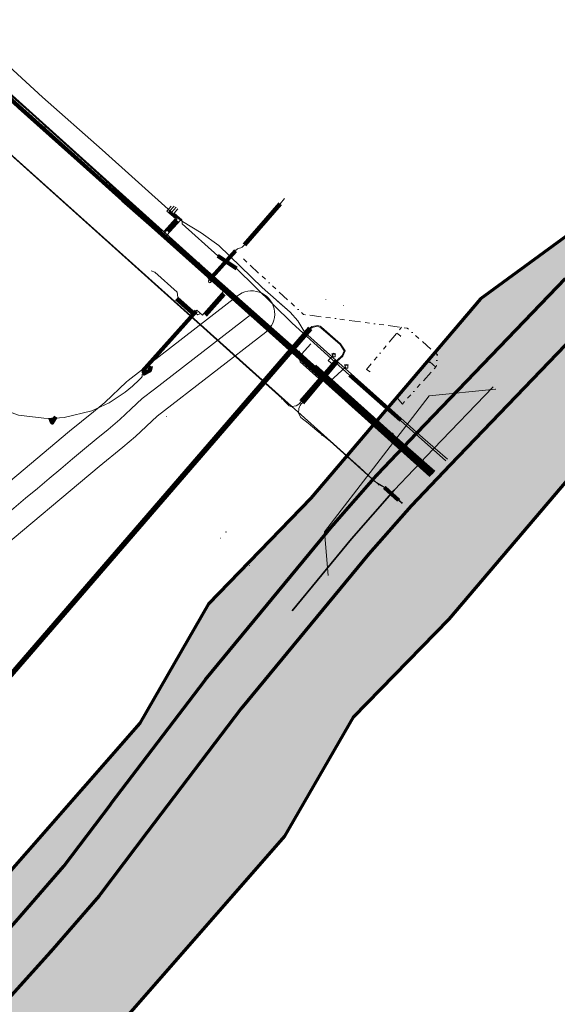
# Model space of a CAD drawing. Extents: x 73120 to 113741, y 434688 to 489241.
# Tile 62 of 256: x 104746 to 104863, y 478303 to 478517. Entities that reach past the tile are written whole.
import ezdxf
from ezdxf.lldxf.tags import DXFTag

# ---------------------------------------------------------------- set-up
doc = ezdxf.new("R2010")
doc.units = 0
doc.header["$LTSCALE"] = 0.5
doc.linetypes.add('RI-OVERIG', pattern=[17, 5, -2, 2, -2, 0, -2, 2, -2])
for name, color, linetype, lineweight in [('B-WE-KL-BUISLEIDING GEVAARLIJKE INHOUD-G', 20, 'Continuous', 35), ('B-WE-KL-DATA-G', 90, 'KL-DATA-N', 18), ('B-WE-KL-DATA_HULPSTUK-S', 90, 'Continuous', 25), ('B-WE-KL-DATA_KABELBED-G', 90, 'Continuous', 100), ('B-WE-KL-DATA_MANTELBUIS-G', 90, 'Continuous', 100), ('B-WE-KL-ET_LS-G', 190, 'KL-LS-N', 18), ('B-WE-KL-ET_LS-S', 190, 'Continuous', 25), ('B-WE-KL-ET_LS_HULPSTUK-S', 190, 'Continuous', 25), ('B-WE-KL-ET_LS_MANTELBUIS-G', 190, 'Continuous', 100), ('B-WE-KL-ET_MS-G', 130, 'KL-MS-N', 18), ('B-WE-KL-ET_MS_HULPSTUK-S', 130, 'Continuous', 25), ('B-WE-KL-ET_MS_MANTELBUIS-G', 130, 'Continuous', 100), ('B-WE-KL-WATER-G', 170, 'KL-WATER-N', 18), ('B-WE-KL-WATER_HULPSTUK-S', 170, 'Continuous', 25), ('B-WE-OG-INFO-G', 7, 'Continuous', 18), ('B-WE-OG-INFO-GV', 7, 'Continuous', 18), ('B-WE-RI-DRUK-G', 210, 'RI-PERS', 18), ('B-WE-RI-VRIJVERVAL-G', 210, 'RI-OVERIG', 18), ('B-WE-RI-VRIJVERVAL_HULPSTUK-S', 210, 'Continuous', 25), ('V-WE-KL-WATER-G', 170, 'KL-WATER-V', 35), ('V-WE-KL-WATER_HULPSTUK-S', 170, 'Continuous', 25)]:
    doc.layers.add(name, color=color, linetype=linetype, lineweight=lineweight)
doc.layers.add('B-WE-OG-INFO_EIS VOORZORGSMAATREGEL-GV', color=7, linetype='Continuous', lineweight=70, true_color=0xfa194b)
doc.layers.add('B-WE-OG-INFO_EIS VOORZORGSMAATREGEL-V', color=7, linetype='Continuous', lineweight=18, true_color=0xfa194b, transparency=0.8)
doc.styles.add('NLCS-ISO', font='NLCS-ISO.ttf')
tags = doc.linetypes.add('KL-DATA-N', pattern='A,4,-1,[101,NLCS.SHX,S=0.5,R=0,X=0,Y=0],-1,4,-1,["D",Standard,S=1,R=0,X=-0.25,Y=-0.5],-1.5', length=12.5).pattern_tags.tags
tags[18] = DXFTag(74, 10)
tags = doc.linetypes.add('KL-LS-N', pattern='A,4,-1,[103,NLCS.SHX,S=0.75,R=0,X=0,Y=0],-1,4,-1,["L",Standard,S=1,R=0,X=0,Y=-0.5],-2', length=13).pattern_tags.tags
tags[18] = DXFTag(74, 10)
tags = doc.linetypes.add('KL-MS-N', pattern='A,4,-1,[103,NLCS.SHX,S=0.75,R=0,X=0,Y=0],-1,4,-1,["M",Standard,S=1,R=0,X=0,Y=-0.5],-2', length=13).pattern_tags.tags
tags[18] = DXFTag(74, 10)
doc.linetypes.add('KL-WATER-N', pattern='A,7,-0.5,[168,NLCS.SHX,S=0.75,R=0,X=0.75,Y=0],-2', length=9.5)
doc.linetypes.add('KL-WATER-V', pattern='A,3.5,[24,NLCS.SHX,S=0.5,R=0,X=0,Y=0],3.5,-0.5,[168,NLCS.SHX,S=0.75,R=0,X=0.75,Y=0],-2', length=9.5)
tags = doc.linetypes.add('RI-PERS', pattern='A,7,-2,["P",Standard,S=1.8,R=0,X=-0.5,Y=-0.9],-2,7,-2,[102,NLCS.SHX,S=1,R=180,X=0,Y=0],-2', length=22).pattern_tags.tags
tags[6] = DXFTag(74, 10)

# ---------------------------------------------------------------- blocks, each defined once
blk = doc.blocks.new('SKL-WTB_HULP_OVERIG-SO')
at = {"color": 0, "linetype": 'ByBlock', "lineweight": 18}
for points in [[(-0.1, 0.1), (0.1, -0.1)], [(0.1, 0.1), (-0.1, -0.1)]]:
    blk.add_lwpolyline(points, dxfattribs=at)
at = {"color": 0, "linetype": 'ByBlock', "lineweight": 18, "style": 'NLCS-ISO', "flags": 1}
for tag, p in [('TYPE', (1.5, 0)), ('LABEL', (1.5, -1.5)), ('OMSCHRIJVING', (1.5, -3))]:
    blk.add_attdef(tag, p, '', height=1, dxfattribs=at)
blk = doc.blocks.new('SKL-WTB_HULP_MOF-SO')
at = {"linetype": 'ByBlock', "lineweight": 18}
h = blk.add_hatch(color=0, dxfattribs=at)
h.dxf.hatch_style = 1
h.paths.add_polyline_path([(-0.5625, 0, 1), (0.5625, 0, 1)])
at = {"color": 0, "linetype": 'ByBlock', "lineweight": 18}
blk.add_circle((0, 0), 0.5625, dxfattribs=at)
at = {"color": 0, "linetype": 'ByBlock', "lineweight": 18, "style": 'NLCS-ISO', "flags": 1}
for tag, p in [('TYPE', (1.5, 0)), ('OMSCHRIJVING', (1.5, -3)), ('LABEL', (1.5, -1.5))]:
    blk.add_attdef(tag, p, '', height=1, dxfattribs=at)
blk = doc.blocks.new('SKL-WTB_HULP_TECHNISCH GEBOUW-SO')
at = {"color": 0, "linetype": 'ByBlock', "lineweight": 18}
for points in [[(-2, 1.5), (0, 2), (2, 1.5), (2, 1.18), (-2, 1.18)], [(-1.5, 1.02), (1.5, 1.02), (1.5, -2), (-1.5, -2)]]:
    blk.add_lwpolyline(points, close=True, dxfattribs=at)
at = {"color": 0, "linetype": 'ByBlock', "lineweight": 18, "style": 'NLCS-ISO', "flags": 1}
for tag, p in [('TYPE', (2.5, 0)), ('OMSCHRIJVING', (2.5, -3)), ('LABEL', (2.5, -1.5))]:
    blk.add_attdef(tag, p, '', height=1, dxfattribs=at)
blk = doc.blocks.new('SKL-ET_LS_MAST-SO')
for p, q in [((0, 2.1), (0, 2.1)), ((0, -2), (0, -2))]:
    blk.add_line(p, q)
for points in [[(-0.2, 1.8), (0, 1.8)], [(-0.2, 1.8), (0, 1.8)], [(-0.2, 1.8), (-0.2, 1.8), (-0.2, 1.8), (-0.2, 1.8), (-0.2, 1.8)], [(-0.2, 1.5), (-0.2, 1.5), (-0.2, 1.6), (-0.2, 1.6), (-0.2, 1.5)], [(-0.2, 1.5), (0, 1.5)], [(-0.2, 1.5), (0, 1.5)], [(0, -2), (0, 2.1)], [(0, -2), (0, 2.1)], [(0.2, 1.9), (0, 1.9)], [(0.2, 1.9), (0, 1.9)], [(0.2, 1.7), (0, 1.7)], [(0.2, 1.6), (0, 1.6)], [(0.2, 1.4), (0, 1.4)], [(0.2, 1.4), (0, 1.4)], [(0.2, 1.9), (0.2, 1.9), (0.2, 2), (0.2, 2), (0.2, 1.9)], [(0.2, 1.6), (0.2, 1.6), (0.2, 1.7), (0.2, 1.7), (0.2, 1.7)], [(0.2, 1.4), (0.2, 1.4), (0.2, 1.4), (0.2, 1.4), (0.2, 1.4)]]:
    blk.add_lwpolyline(points)
blk = doc.blocks.new('SRI-HULP_OVERIG-SO')
at = {"color": 0, "linetype": 'ByBlock', "lineweight": 18}
for points in [[(-0.1, 0.1), (0.1, -0.1)], [(0.1, 0.1), (-0.1, -0.1)]]:
    blk.add_lwpolyline(points, dxfattribs=at)
at = {"color": 0, "linetype": 'ByBlock', "lineweight": 18, "style": 'NLCS-ISO', "flags": 1}
for tag, p in [('TYPE', (1.5, 0)), ('LABEL', (1.5, -1.5)), ('OMSCHRIJVING', (1.5, -3))]:
    blk.add_attdef(tag, p, '', height=1, dxfattribs=at)

msp = doc.modelspace()

# ---------------------------------------------------------------- hatches: boundary and pattern name
at = {"layer": 'B-WE-OG-INFO_EIS VOORZORGSMAATREGEL-V'}
msp.add_hatch(color=256, dxfattribs=at).paths.add_polyline_path([(105389, 478991.11), (105335.31, 478991.11), (104928.49, 478536.73), (104869.56, 478473.25), (104846.05, 478456.08), (104809.07, 478412.7), (104786.79, 478389.65), (104771.86, 478363.69), (104722.73, 478307.69), (104160.45, 477679.03), (104160.45, 477619.02), (104752.66, 478281.15), (104803.44, 478339.1), (104818.4, 478365.02), (104839.21, 478386.33), (104875.28, 478428.71), (104897.58, 478444.65), (104958.21, 478509.95)])

# ---------------------------------------------------------------- linework, layer by layer
at = {"layer": 'B-WE-KL-BUISLEIDING GEVAARLIJKE INHOUD-G', "flags": 128}
msp.add_lwpolyline([(104805.01, 478388.19), (104817.9, 478403.8), (104827.2, 478414.4), (104835.8, 478423.4), (104848.78, 478436.9)], dxfattribs=at)
at = {"layer": 'B-WE-KL-DATA-G', "flags": 128}
for points in [[(104235.24, 478962.65), (104388.78, 478824.81), (104390.42, 478823.23), (104390.54, 478822.98), (104390.47, 478822.71), (104388.11, 478820.06), (104388.22, 478819.88), (104392.16, 478816.57), (104457.56, 478757.69), (104513.87, 478707.36), (104514.1, 478707.28), (104514.32, 478707.38), (104516.1, 478709.76), (104516.39, 478709.97), (104516.64, 478709.98), (104516.94, 478709.83), (104694.79, 478550.25), (104697.33, 478548.71), (104699.83, 478545.72), (104740.53, 478509.19), (104750.63, 478499.93), (104763.62, 478488.47), (104778.71, 478474.92), (104781.16, 478472.92), (104785.19, 478470.43), (104789.04, 478467.68), (104798.47, 478458.53), (104804.59, 478453.15), (104806.22, 478451.3), (104807.79, 478448.76), (104833.49, 478425.8), (104838.87, 478421.19)], [(104517.5, 478709.33), (104694.79, 478550.25), (104697.33, 478548.71), (104699.83, 478545.72), (104740.53, 478509.19), (104750.63, 478499.93), (104763.62, 478488.47), (104778.71, 478474.92), (104781.16, 478472.92), (104785.19, 478470.43), (104789.04, 478467.68), (104798.47, 478458.53)], [(104819.65, 478419.41), (104819.65, 478419.42), (104737.76, 478492.85), (104707.47, 478520.34), (104643.74, 478577.74), (104607.44, 478609.78), (104575.02, 478638.89), (104559.12, 478653)], [(104798.47, 478458.53), (104804.59, 478453.15), (104806.22, 478451.3), (104807.79, 478448.76), (104833.49, 478425.8), (104838.87, 478421.19)], [(104801.74, 478455.61), (104804.59, 478453.15)], [(104823.86, 478415.66), (104823.86, 478415.67), (104822.62, 478416.67), (104819.65, 478419.41)], [(104828.97, 478411.54), (104828.15, 478412.28), (104825.18, 478414.95), (104823.86, 478415.66)]]:
    msp.add_lwpolyline(points, dxfattribs=at)
at = {"layer": 'B-WE-KL-DATA_KABELBED-G', "flags": 128}
for points in [[(104835.18, 478417.6), (104826.76, 478425.17), (104807.49, 478442.48), (104801.68, 478447.7), (104745.6, 478497.8), (104743.16, 478500), (104696.49, 478542.17), (104658.46, 478576.25), (104658.46, 478576.26), (104575.83, 478650.31), (104504.12, 478715.09), (104500.87, 478718.01), (104500, 478718.79), (104492.35, 478725.67), (104465.58, 478750), (104464.29, 478751.17), (104456.41, 478758.24), (104452.96, 478761.33), (104398.69, 478809.81), (104257.36, 478936.55), (104232.36, 478958.96)], [(104835.84, 478418.25), (104768.13, 478477.61), (104646.66, 478586.62), (104550.49, 478671.81)]]:
    msp.add_lwpolyline(points, dxfattribs=at)
at = {"layer": 'B-WE-KL-DATA_MANTELBUIS-G', "flags": 128}
msp.add_lwpolyline([(104825.1, 478414.99), (104825.18, 478414.95), (104828.15, 478412.28), (104828.16, 478412.27)], dxfattribs=at)
at = {"layer": 'B-WE-KL-ET_LS-G', "flags": 128}
for points in [[(104835.81, 478418.21), (104828.52, 478424.75), (104826.36, 478426.68), (104809.63, 478441.73), (104806.71, 478444.35), (104784.75, 478463.78), (104762.96, 478483.34), (104741.15, 478502.9), (104719.14, 478522.66), (104697.23, 478542.16), (104675.66, 478561.65), (104653.75, 478581.19), (104633.42, 478599.59), (104632.15, 478600.73), (104610.19, 478620.23), (104588.27, 478639.94), (104569.51, 478656.9), (104569.82, 478657.24)], [(104597.75, 478631.24), (104623.26, 478607.82), (104649.94, 478583.89), (104650.32, 478583.54), (104697.7, 478541.03), (104753.58, 478491.01), (104772.93, 478473.66), (104772.93, 478473.65)], [(104778.65, 478476.24), (104777.76, 478475.18), (104779.62, 478473.52), (104777.13, 478470.76), (104776.54, 478470.92), (104767.21, 478479.3), (104746.95, 478497.55)], [(104751.02, 478494.06), (104751.21, 478493.35), (104750.21, 478493.48)], [(104787.81, 478460.26), (104787.32, 478459.69), (104787.21, 478459.59), (104787.1, 478459.58), (104786.97, 478459.62), (104786.85, 478459.71), (104786.79, 478459.81), (104786.79, 478459.94), (104786.83, 478460.04), (104786.91, 478460.14), (104792.65, 478466.53), (104792.84, 478466.7), (104792.99, 478466.81), (104793.14, 478466.93), (104793.33, 478467.04), (104793.53, 478467.12), (104793.84, 478467.19), (104794.1, 478467.31), (104794.34, 478467.51), (104794.64, 478467.83), (104802.37, 478476.75), (104803.36, 478477.89)], [(104779.75, 478475.99), (104778.77, 478474.86), (104780.67, 478473.2), (104777.71, 478469.9), (104777.71, 478468.96), (104790.16, 478457.82), (104785.77, 478452.87), (104785.46, 478452.53), (104784.28, 478453.6), (104772.37, 478440.28), (104772.29, 478440.19), (104772.58, 478439.82), (104772.51, 478439.75), (104772.37, 478439.59), (104772.37, 478439.15), (104772.2, 478438.97), (104772.05, 478438.81), (104771.71, 478438.45), (104770.25, 478437.04), (104768.67, 478435.72), (104765.2, 478433.45), (104761.4, 478431.72), (104755.38, 478430.26), (104752.22, 478430.05), (104750.91, 478430.07), (104745.42, 478430.78), (104739.17, 478432.98), (104737.27, 478434.03), (104732.99, 478437.29), (104730.71, 478439.36), (104729.2, 478440.73), (104726.68, 478443.02), (104725.94, 478443.69), (104725.64, 478443.96), (104724.9, 478444.64), (104720.7, 478448.45), (104717.02, 478451.14), (104714.29, 478452.48), (104715.95, 478456.51), (104716.2, 478457.12), (104716.39, 478457.59), (104715.16, 478458.04), (104712.69, 478458.82), (104710.61, 478459.27), (104710.4, 478459.31), (104710.19, 478459.34), (104709.48, 478459.45), (104708.5, 478459.56), (104706.6, 478459.68), (104702.9, 478459.53), (104693.3, 478456.67), (104684.91, 478450.07), (104680.39, 478442.76), (104678.28, 478430.65), (104678.5, 478428.34), (104678.82, 478426.48), (104682.51, 478417.34), (104687.29, 478411.66), (104689.89, 478409.29), (104712.69, 478388.58), (104713.03, 478388.95), (104715.87, 478392.04), (104716.48, 478392.7), (104717.15, 478392.1), (104729.73, 478380.67), (104734.2, 478375.11), (104736.64, 478368.98), (104736.83, 478359.25), (104735.07, 478353.92), (104734.92, 478353.64), (104734.73, 478353.39), (104730.74, 478348.92), (104728.81, 478346.76), (104728.15, 478346.01), (104727.79, 478345.61), (104727.41, 478345.49), (104727.37, 478345.45), (104641.3, 478249.15)], [(104779.32, 478476.23), (104778.26, 478475.05), (104779.99, 478473.44), (104777.15, 478470.38), (104776.57, 478470.58), (104776.32, 478470.31), (104776.88, 478469.79), (104778.54, 478469.18), (104797.73, 478451.86)], [(104780.12, 478475.66), (104779.32, 478474.73), (104780.96, 478473.26), (104781.1, 478472.42), (104788.82, 478465.44), (104792.92, 478462.67), (104804.99, 478450.79), (104817.52, 478439.43), (104838.49, 478420.82)], [(104772.93, 478473.65), (104787.81, 478460.27), (104787.81, 478460.26), (104810.89, 478439.5), (104810.89, 478439.49)], [(104785.09, 478452.86), (104784.44, 478452.58), (104784.21, 478452.77), (104780.12, 478456.45), (104779.99, 478457.5), (104775.1, 478461.88), (104774.35, 478462.15)], [(104784.75, 478463.78), (104784.88, 478463.92)], [(104811.76, 478439.78), (104810.81, 478438.72), (104806.75, 478442.33), (104806.6, 478443.03)], [(104813.97, 478443.71), (104812.88, 478442.65), (104813.93, 478441.67), (104811.58, 478439.41), (104810.9, 478439.5), (104810.89, 478439.49)], [(104816.73, 478441.3), (104813.22, 478438.07), (104811.7, 478439.35), (104811.28, 478439.16), (104811.27, 478439.15)], [(104810.89, 478439.49), (104811.27, 478439.16), (104811.27, 478439.15)], [(104811.27, 478439.15), (104820.36, 478430.97), (104820.36, 478430.96)], [(104820.36, 478430.96), (104835.09, 478417.51)], [(104827.85, 478425.41), (104827.48, 478424.72), (104828.32, 478424.39)]]:
    msp.add_lwpolyline(points, dxfattribs=at)
at = {"layer": 'B-WE-KL-ET_LS_MANTELBUIS-G', "flags": 128}
for points in [[(104802.37, 478476.75), (104794.65, 478467.84)], [(104777.85, 478470.8), (104779.97, 478473.13)], [(104792.65, 478466.53), (104786.91, 478460.14)], [(104788.82, 478465.44), (104792.92, 478462.67)], [(104779.82, 478456.09), (104783.83, 478452.49)], [(104790.2, 478457.07), (104786.12, 478452.53)], [(104772.37, 478440.28), (104784.11, 478453.41)], [(104772.51, 478439.7), (104774.06, 478440.49), (104774.21, 478441.42)], [(104826.8, 478426.35), (104809.92, 478441.43)], [(104817.58, 478439.46), (104828.66, 478429.63)], [(104752.37, 478430.09), (104752.78, 478429.14), (104753.55, 478430.36)]]:
    msp.add_lwpolyline(points, dxfattribs=at)
at = {"layer": 'B-WE-KL-ET_MS-G', "flags": 128}
for points in [[(104715.07, 478513.12), (104802.12, 478435.06), (104802.83, 478434.35)], [(104811.57, 478426.46), (104810.41, 478427.41), (104808.49, 478428.99), (104806.93, 478430.22), (104806.4, 478431.18), (104806.47, 478432.16), (104806.6, 478432.53), (104806.78, 478432.87), (104807, 478433.18), (104807.27, 478433.46), (104814.81, 478442.51), (104816.03, 478443.57), (104816.53, 478444.78), (104815.57, 478446.29), (104811.38, 478449.88), (104811.1, 478450.09), (104810.61, 478450.27), (104809.27, 478450.04), (104808.86, 478449.68), (104808.4, 478449.15), (104713.99, 478340.01), (104711.3, 478337.02), (104711.1, 478336.76), (104710.92, 478336.49), (104710.78, 478336.2), (104710.66, 478335.9), (104710.8, 478335.38), (104710.96, 478335.07), (104711.23, 478334.48), (104712.68, 478332.64), (104713.58, 478332.3), (104713.81, 478332.36), (104714.02, 478332.46), (104714.21, 478332.6), (104714.37, 478332.78), (104714.43, 478332.85), (104714.55, 478332.99)], [(104802.83, 478434.35), (104803.5, 478433.66), (104804.22, 478432.94), (104804.37, 478432.8), (104804.55, 478432.7), (104804.74, 478432.63), (104804.94, 478432.6), (104805.9, 478432.78), (104806.23, 478432.96), (104806.53, 478433.19), (104807, 478433.72), (104814.71, 478442.61), (104815.89, 478443.72), (104816.33, 478444.77), (104815.46, 478446.13), (104811.26, 478449.73), (104811, 478449.91), (104810.54, 478450.08), (104809.37, 478449.86), (104809.01, 478449.55), (104808.18, 478448.6), (104714.14, 478339.88), (104711.45, 478336.88), (104711.26, 478336.65), (104711.1, 478336.41), (104710.98, 478336.14), (104710.89, 478335.86), (104711.01, 478335.47), (104711.25, 478334.93), (104711.44, 478334.54), (104712.84, 478332.76), (104713.54, 478332.49), (104713.74, 478332.54), (104713.92, 478332.63), (104714.08, 478332.76), (104714.22, 478332.91), (104714.28, 478332.98), (104714.4, 478333.12)], [(104829.02, 478411.59), (104828.2, 478412.33), (104825.22, 478415.01), (104823.02, 478416.31), (104813.28, 478425.05), (104811.57, 478426.46)]]:
    msp.add_lwpolyline(points, dxfattribs=at)
at = {"layer": 'B-WE-KL-ET_MS_MANTELBUIS-G', "flags": 128}
for points in [[(104713.99, 478340.01), (104808.86, 478449.68)], [(104809.01, 478449.55), (104714.14, 478339.88)], [(104814.71, 478442.61), (104807, 478433.72)], [(104814.81, 478442.51), (104807.27, 478433.46)], [(104825.1, 478414.99), (104825.18, 478414.95), (104828.15, 478412.28), (104828.16, 478412.27)]]:
    msp.add_lwpolyline(points, dxfattribs=at)
at = {"layer": 'B-WE-KL-WATER-G', "flags": 128}
for points in [[(104763.33, 478482.73), (104751.14, 478493.84), (104721.88, 478519.37), (104687.33, 478550.5), (104644.21, 478588.85), (104621.03, 478610.26), (104576.71, 478649.33), (104546.63, 478676.1), (104525.82, 478695.2), (104500.58, 478717.89), (104476.84, 478738.96), (104459.07, 478755.04), (104436.48, 478776.32), (104417.36, 478792.49), (104410.86, 478798.3), (104380.38, 478826.2), (104342.69, 478859.89), (104300.29, 478898.51), (104264.98, 478929.66), (104232.21, 478958.77)], [(104763.33, 478482.73), (104764.44, 478481.72)], [(104832.42, 478420.78), (104806.6, 478443.46), (104796.2, 478452.78), (104780.3, 478467.25), (104764.44, 478481.72)], [(104690.97, 478358.56), (104699.67, 478367.46), (104701.08, 478368.92), (104703.47, 478371.26), (104705.9, 478373.56), (104708.1, 478376.07), (104710.47, 478378.43), (104712.74, 478380.88), (104714.95, 478383.39), (104717.17, 478385.89), (104719.56, 478388.23), (104722.06, 478390.45), (104724.44, 478392.79), (104726.67, 478395.28), (104728.97, 478397.71), (104731.44, 478399.97), (104734.06, 478402.05), (104736.71, 478404.08), (104739.27, 478406.23), (104741.8, 478408.41), (104744.39, 478410.53), (104746.98, 478412.65), (104749.55, 478414.78), (104752.1, 478416.94), (104754.65, 478419.1), (104757.2, 478421.26), (104759.77, 478423.41), (104762.35, 478425.53), (104764.95, 478427.63), (104767.51, 478429.78), (104769.93, 478432.09), (104772.39, 478434.35), (104775.04, 478436.39), (104796.2, 478452.78)], [(104835.33, 478417.74), (104832.42, 478420.78)]]:
    msp.add_lwpolyline(points, dxfattribs=at)
at = {"layer": 'B-WE-OG-INFO-G', "flags": 128}
msp.add_lwpolyline([(104713.99, 478340.01), (104808.86, 478449.68)], dxfattribs=at)
at = {"layer": 'B-WE-OG-INFO-GV', "flags": 128}
msp.add_lwpolyline([(104739.93, 478400.24), (104762.96, 478419.54), (104768.18, 478423.8), (104768.18, 478423.8), (104770.93, 478426.12), (104770.93, 478426.12), (104775.65, 478430.53), (104799.27, 478448.82), (104799.27, 478448.82), (104799.74, 478449.23), (104799.74, 478449.23), (104800.16, 478449.71), (104800.16, 478449.71), (104800.52, 478450.23), (104800.52, 478450.23), (104800.8, 478450.8), (104800.8, 478450.8), (104801.01, 478451.39), (104801.01, 478451.4), (104801.15, 478452.01), (104801.15, 478452.01), (104801.21, 478452.64), (104801.21, 478452.65), (104801.18, 478453.28), (104801.18, 478453.28), (104801.08, 478453.9), (104801.08, 478453.9), (104800.9, 478454.51), (104800.9, 478454.51), (104800.64, 478455.09), (104800.64, 478455.09), (104800.32, 478455.63), (104800.32, 478455.63), (104799.92, 478456.13), (104799.92, 478456.13), (104799.47, 478456.57), (104799.47, 478456.57), (104798.97, 478456.95), (104798.97, 478456.95), (104798.42, 478457.27), (104798.42, 478457.27), (104797.83, 478457.51), (104797.83, 478457.51), (104797.22, 478457.68), (104797.22, 478457.68), (104796.6, 478457.77), (104796.59, 478457.77), (104795.96, 478457.78), (104795.96, 478457.78), (104795.33, 478457.71), (104795.33, 478457.71), (104794.72, 478457.56), (104794.72, 478457.56), (104794.12, 478457.34), (104794.12, 478457.34), (104793.57, 478457.04), (104793.57, 478457.04), (104793.13, 478456.74), (104793.13, 478456.74), (104769.33, 478438.31), (104769.33, 478438.31), (104768.97, 478438.01), (104768.97, 478438.01), (104764.19, 478433.53), (104761.76, 478431.49), (104756.55, 478427.25), (104756.55, 478427.25), (104733.56, 478407.98)], dxfattribs=at)
at = {"layer": 'B-WE-OG-INFO_EIS VOORZORGSMAATREGEL-GV', "flags": 128}
msp.add_lwpolyline([(105389, 478991.11), (105335.31, 478991.11), (104928.49, 478536.73), (104869.56, 478473.25), (104846.05, 478456.08), (104809.07, 478412.7), (104786.79, 478389.65), (104771.86, 478363.69), (104722.73, 478307.69), (104160.45, 477679.03), (104160.45, 477619.02), (104752.66, 478281.15), (104803.44, 478339.1), (104818.4, 478365.02), (104839.21, 478386.33), (104875.28, 478428.71), (104897.58, 478444.65), (104958.21, 478509.95)], close=True, dxfattribs=at)
for points in [[(104629.08, 478190.54), (104664.96, 478230.62), (104696.43, 478266.39), (104706.92, 478278.48), (104706.99, 478278.55), (104744.86, 478320.51), (104755.31, 478332.55), (104765.5, 478346.1), (104765.52, 478346.13), (104786.02, 478373.03), (104786.14, 478373.18), (104814.04, 478406.98), (104814.14, 478407.1), (104823.44, 478417.7), (104823.59, 478417.85), (104832.18, 478426.85), (104832.2, 478426.87), (104864.5, 478460.47)], [(104871.63, 478453.46), (104839.41, 478419.94), (104830.89, 478411.02), (104821.71, 478400.56), (104793.92, 478366.89), (104773.49, 478340.08), (104763.2, 478326.4), (104762.97, 478326.12), (104752.37, 478313.92), (104752.31, 478313.85), (104714.44, 478271.89), (104703.98, 478259.82), (104703.95, 478259.8), (104672.45, 478224), (104672.43, 478223.96), (104636.53, 478183.86)]]:
    msp.add_lwpolyline(points, dxfattribs=at)
at = {"layer": 'B-WE-RI-DRUK-G', "flags": 128}
msp.add_lwpolyline([(104849.34, 478436.4), (104849.31, 478436.39), (104834.88, 478434.94), (104812.05, 478405.38), (104812.86, 478395.84)], dxfattribs=at)
at = {"layer": 'B-WE-RI-VRIJVERVAL-G', "flags": 128}
for points in [[(104827.87, 478434.55), (104829.02, 478433.17), (104836.4, 478441.33), (104836.64, 478443.85), (104830.06, 478449.7), (104807.49, 478452.66), (104793.97, 478465.14)], [(104821.98, 478440.2), (104821.23, 478440.71), (104827.92, 478448.75), (104828.82, 478449.87)], [(104828.66, 478447.96), (104827.82, 478448.62)], [(104834.96, 478442.35), (104836.3, 478441.22)]]:
    msp.add_lwpolyline(points, dxfattribs=at)
at = {"layer": 'V-WE-KL-WATER-G', "flags": 128}
msp.add_lwpolyline([(104806.39, 478443.31), (104809.06, 478446.29)], dxfattribs=at)

# ---------------------------------------------------------------- block references
at = {"layer": 'B-WE-KL-DATA_HULPSTUK-S', "xscale": 0.2, "yscale": 0.2, "zscale": 0.2}
for p in [(104819.65, 478419.41), (104823.86, 478415.66)]:
    msp.add_blockref('SKL-WTB_HULP_MOF-SO', p, dxfattribs=at)
at = {"layer": 'B-WE-KL-ET_LS-S', "xscale": 0.2, "yscale": 0.2, "zscale": 0.2}
for p in [(104806.55, 478444.23), (104811.25, 478440.26), (104826.86, 478426.4), (104828.46, 478424.38)]:
    msp.add_blockref('SKL-ET_LS_MAST-SO', p, dxfattribs=at)
at = {"layer": 'B-WE-KL-ET_LS_HULPSTUK-S', "xscale": 0.2, "yscale": 0.2, "zscale": 0.2}
for name, p in [('SKL-WTB_HULP_MOF-SO', (104772.93, 478473.65)), ('SKL-WTB_HULP_MOF-SO', (104787.81, 478460.26)), ('SKL-WTB_HULP_TECHNISCH GEBOUW-SO', (104814.08, 478443.81)), ('SKL-WTB_HULP_TECHNISCH GEBOUW-SO', (104816.84, 478441.4)), ('SKL-WTB_HULP_MOF-SO', (104810.89, 478439.49)), ('SKL-WTB_HULP_MOF-SO', (104811.27, 478439.15)), ('SKL-WTB_HULP_MOF-SO', (104820.36, 478430.96))]:
    msp.add_blockref(name, p, dxfattribs=at)
at = {"layer": 'B-WE-KL-ET_MS_HULPSTUK-S', "xscale": 0.2, "yscale": 0.2, "zscale": 0.2}
for p in [(104802.83, 478434.35), (104811.57, 478426.46)]:
    msp.add_blockref('SKL-WTB_HULP_MOF-SO', p, dxfattribs=at)
at = {"layer": 'B-WE-KL-WATER_HULPSTUK-S', "xscale": 0.2, "yscale": 0.2, "zscale": 0.2}
for p in [(104763.33, 478482.73), (104764.44, 478481.72), (104796.2, 478452.78), (104832.42, 478420.78)]:
    msp.add_blockref('SKL-WTB_HULP_OVERIG-SO', p, dxfattribs=at)
at = {"layer": 'B-WE-RI-VRIJVERVAL_HULPSTUK-S', "xscale": 0.2, "yscale": 0.2, "zscale": 0.2}
for p in [(104812.33, 478455.89), (104816.2, 478454.65), (104830.19, 478449.55), (104828.65, 478447.87), (104836.55, 478443.84), (104834.9, 478442.26), (104777.61, 478430.47), (104790.59, 478405.32), (104789.43, 478403.96), (104795.75, 478398.04), (104796.96, 478399.69)]:
    msp.add_blockref('SRI-HULP_OVERIG-SO', p, dxfattribs=at)
at = {"layer": 'V-WE-KL-WATER_HULPSTUK-S', "xscale": 0.2, "yscale": 0.2, "zscale": 0.2}
msp.add_blockref('SKL-WTB_HULP_OVERIG-SO', (104806.39, 478443.31), dxfattribs=at)

doc.saveas('drawing.dxf')
